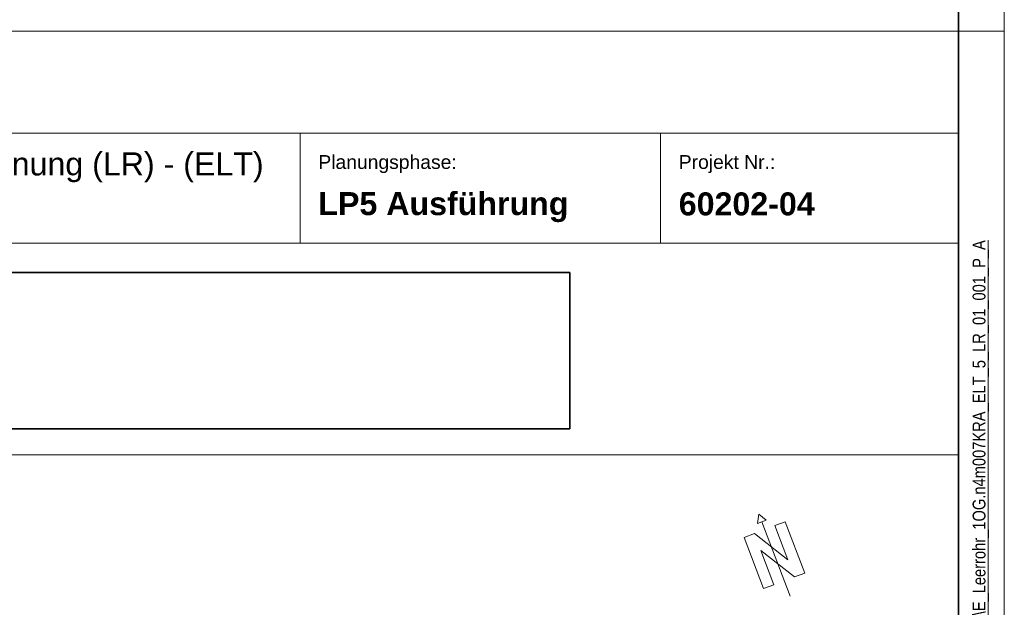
# Model space of a CAD drawing. Extents: x -620 to 3480, y 62 to 1107.
# Tile 46 of 244: x 193 to 300, y 296 to 361. Entities that reach past the tile are written whole.
import ezdxf

# ---------------------------------------------------------------- set-up
doc = ezdxf.new("R2010")
doc.units = 0
doc.layers.get('0').update_dxf_attribs({"lineweight": 35})
for name, color, linetype, lineweight in [('iwb_Plankopf Linie', 7, 'Continuous', 13), ('iwb_Plankopf Rahmen', 7, 'Continuous', 35), ('iwb_Plankopf Text', 7, 'Continuous', 18), ('X_Bitmap', 7, 'Continuous', 35)]:
    doc.layers.add(name, color=color, linetype=linetype, lineweight=lineweight)
doc.layers.add('iwb_Plankopf_Nordpfeil_20-82 Grad', color=3, linetype='Continuous', lineweight=18, true_color=0x00ff00)
doc.styles.add('Plankopf', font='arial.ttf')
doc.styles.get("Standard").update_dxf_attribs({"font": 'ARIALN.TTF'})
picture_1 = doc.add_image_def('image1.jfif', size_in_pixel=(600, 81))

# ---------------------------------------------------------------- blocks, each defined once
blk = doc.blocks.new('Blockreferenz-A06G9GKT8I')
at = {"color": 0, "lineweight": -2}
for p, q in [((273.51, 306.64), (273.35, 305.61)), ((273.35, 305.61), (274.32, 305.98)), ((273.51, 306.64), (274.32, 305.98)), ((273.83, 305.8), (276.93, 297.67)), ((276.4, 305.81), (275.28, 305.38)), ((275.28, 305.38), (276.4, 305.81)), ((278.53, 300.2), (276.4, 305.81)), ((276.7, 301.64), (275.28, 305.38)), ((273.03, 304.53), (271.91, 304.1)), ((271.91, 304.1), (274.04, 298.5)), ((273.03, 304.53), (276.7, 301.64)), ((275.17, 298.92), (273.74, 302.66)), ((277.41, 299.78), (273.74, 302.66)), ((278.53, 300.2), (277.41, 299.78)), ((277.41, 299.78), (278.53, 300.2)), ((274.04, 298.5), (275.17, 298.92))]:
    blk.add_line(p, q, dxfattribs=at)

msp = doc.modelspace()

# ---------------------------------------------------------------- linework, layer by layer
at = {"layer": 'iwb_Plankopf Linie', "lineweight": 18, "ltscale": 0.18}
msp.add_line((295.35, 359.43), (115.35, 359.43), dxfattribs=at)
at = {"layer": 'iwb_Plankopf Linie', "ltscale": 0.13}
for p, q in [((295.35, 67.43), (295.35, 359.43)), ((295.35, 348.27), (115.35, 348.27)), ((223.35, 336.27), (223.35, 348.27)), ((262.76, 336.27), (262.76, 348.27)), ((295.35, 336.27), (115.35, 336.27)), ((115.35, 313.11), (295.35, 313.11))]:
    msp.add_line(p, q, dxfattribs=at)
at = {"layer": 'iwb_Plankopf Rahmen', "ltscale": 0.35}
msp.add_line((295.35, 359.43), (295.35, 67.43), dxfattribs=at)
at = {"layer": 'iwb_Plankopf Rahmen', "color": 8, "lineweight": 5, "ltscale": 0.13, "true_color": 0x808080}
msp.add_line((300.35, 359.43), (295.35, 359.43), dxfattribs=at)
at = {"layer": 'iwb_Plankopf Rahmen', "color": 8, "lineweight": 13, "ltscale": 0.13, "true_color": 0x808080}
msp.add_lwpolyline([(300.35, 62.43), (-619.65, 62.43), (-619.65, 1107.43), (300.35, 1107.43), (300.35, 62.43)], close=True, dxfattribs=at)
at = {"layer": 'iwb_Plankopf Rahmen', "ltscale": 0.35}
msp.add_lwpolyline([(-599.65, 67.43), (-599.65, 1102.43), (295.35, 1102.43), (295.35, 67.43), (-599.65, 67.43)], close=True, dxfattribs=at)

# ---------------------------------------------------------------- block references
at = {"layer": 'iwb_Plankopf_Nordpfeil_20-82 Grad', "ltscale": 0.18}
msp.add_blockref('Blockreferenz-A06G9GKT8I', (0, 0), dxfattribs=at)

# ---------------------------------------------------------------- texts
at = {"layer": 'iwb_Plankopf Text', "ltscale": 0.18, "insert": (296.89, 74.51), "char_height": 1.4, "attachment_point": 1, "rotation": 90, "line_spacing_factor": 1.002}
msp.add_mtext('{\\fArial Narrow;\\\\srvnovamd01\\Nova_MD\\TGA\\60202 Pro Potsdam\\04 NB GES Krampnitz\\09 NOVA\\60202-04_AP_NB GES Krampnitz\\TGA\\Elektro\\Leerrohrplanung\\E_Leerrohr_1OG.n4m007KRA_ELT_5_LR_01_001_P_A}', dxfattribs=at)
at = {"layer": 'iwb_Plankopf Text', "ltscale": 0.18, "insert": (219.37, 344.54), "char_height": 2.5172, "width": 53.7006, "attachment_point": 6, "style": 'Plankopf'}
msp.add_mtext('- Leerrohrplanung (LR) - (ELT) ', dxfattribs=at)
at = {"layer": 'iwb_Plankopf Text', "ltscale": 0.18, "style": 'Plankopf'}
for s, insert, char_height, attachment_point, line_spacing_factor in [('Planungsphase:', (225.35, 345.88), 1.5105, 1, 0.970891), ('Projekt Nr.:', (264.76, 345.88), 1.5105, 1, 0.970891), ('\\fArial|b1|i0|c0|p34;LP5 Ausführung', (225.35, 340.19), 2.5172, 4, 0.996218), ('\\fArial|b1|i0|c0|p34;60202-04', (264.76, 340.53), 2.5172, 4, 0.996218)]:
    msp.add_mtext(s, dxfattribs=dict(at, insert=insert, char_height=char_height, attachment_point=attachment_point, line_spacing_factor=line_spacing_factor))

# ---------------------------------------------------------------- pictures from other files: only their frames are drawn
at = {"layer": 'X_Bitmap', "ltscale": 0.35}
image = msp.add_image(picture_1, insert=(126.3, 315.96), size_in_units=(126.55, 17.08), dxfattribs=at)
image.dxf.flags = 7

doc.saveas('drawing.dxf')
